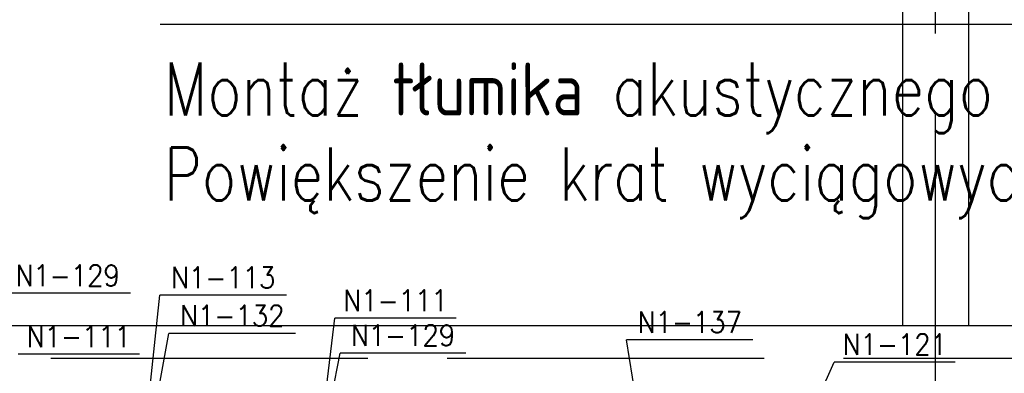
# Model space of a CAD drawing. Header units: millimetres. Extents: x -56303 to -45239, y -20463 to -4540.
# Tile 199 of 256: x -51969 to -51596, y -11583 to -11449. Entities that reach past the tile are written whole.
import ezdxf

# ---------------------------------------------------------------- set-up
doc = ezdxf.new("R2010")
doc.units = ezdxf.units.MM
doc.linetypes.add('ACAD_ISO02W100', pattern=[15, 12, -3])
for name, color, linetype in [('_HVAC_opis', 3, 'Continuous'), ('_HVAC_podkład', 8, 'Continuous'), ('FLUID-N1-80-NUM', 7, 'Continuous')]:
    doc.layers.add(name, color=color, linetype=linetype)
doc.styles.add('DACH_SZACHTY_20_05_2011_JM_xref_CAD$0$OPIS1', font='ROMANS.SHX', dxfattribs={"width": 0.9})
doc.styles.add('OPIS1', font='ROMANS.SHX', dxfattribs={"width": 0.9})
doc.dimstyles.new('wymiar', dxfattribs={"dimtxt": 8, "dimasz": 5, "dimexe": 0.1, "dimexo": 0.1, "dimgap": 1, "dimtad": 1, "dimdec": 0, "dimlfac": 10, "dimdsep": 46, "dimtxsty": 'OPIS1', "dimblk": 'OBLIQUE', "dimcen": 10, "dimclrd": 256, "dimclre": 256, "dimadec": 0, "dimazin": 0, "dimtfac": 1, "dimtdec": 0, "dimtmove": 0, "dimatfit": 3, "dimfxl": 1, "dimarcsym": 0})

# ---------------------------------------------------------------- blocks, each defined once
blk = doc.blocks.new('_Oblique')
at = {"color": 0, "linetype": 'ByBlock', "lineweight": -2}
blk.add_line((-0.5, -0.5), (0.5, 0.5), dxfattribs=at)

msp = doc.modelspace()

# ---------------------------------------------------------------- linework, layer by layer
at = {"layer": '_HVAC_opis'}
msp.add_line((-51915.81, -11450.98), (-51361.17, -11450.98), dxfattribs=at)
at = {"layer": '_HVAC_podkład', "linetype": 'ACAD_ISO02W100', "ltscale": 10}
for p, q in [((-51622.44, -14304.55), (-51622.44, -9928.09)), ((-49287.21, -11577.36), (-53857.52, -11577.36))]:
    msp.add_line(p, q, dxfattribs=at)
at = {"layer": '_HVAC_podkład'}
for p, q in [((-51634.94, -11362.86), (-51634.94, -11564.86)), ((-51609.94, -11362.86), (-51609.94, -11564.86))]:
    msp.add_line(p, q, dxfattribs=at)
msp.add_lwpolyline([(-53403.44, -10579.36), (-53403.44, -11564.86), (-50408.44, -11564.86)], dxfattribs=at)
at = {"layer": 'FLUID-N1-80-NUM', "color": 3}
for p, q in [((-51927.08, -11552.63), (-51974.63, -11552.63)), ((-51868.03, -11553.37), (-51915.92, -11553.37)), ((-51803.86, -11562.06), (-51849.69, -11562.06)), ((-51864.6, -11567.82), (-51912.49, -11567.82)), ((-51691.5, -11570.24), (-51739.38, -11570.24)), ((-51923.7, -11575.64), (-51969.53, -11575.64)), ((-51800.18, -11575.24), (-51847.72, -11575.24)), ((-51614.94, -11578.63), (-51660.77, -11578.63))]:
    msp.add_line(p, q, dxfattribs=at)

# ---------------------------------------------------------------- texts
at = {"layer": '_HVAC_opis', "style": 'DACH_SZACHTY_20_05_2011_JM_xref_CAD$0$OPIS1', "width": 0.8}
for s, p in [('Montaż tłumika akustycznego', (-51914.46, -11485.49)), ('Powiększenie krat wyciągowych', (-51914.46, -11517.65))]:
    msp.add_text(s, height=20, rotation=0.0002, dxfattribs=at).set_placement(p)
at = {"layer": 'FLUID-N1-80-NUM', "color": 6, "char_height": 8, "attachment_point": 5, "style": 'OPIS1'}
for s, insert in [('N1-129\\P ', (-51950.85, -11552.63)), ('N1-113\\P ', (-51891.98, -11553.37)), ('N1-111\\P ', (-51826.77, -11562.06)), ('N1-132\\P ', (-51888.55, -11567.82)), ('N1-137\\P ', (-51715.44, -11570.24)), ('N1-111\\P ', (-51946.62, -11575.64)), ('N1-129\\P ', (-51823.95, -11575.24)), ('N1-121\\P ', (-51637.86, -11578.63))]:
    msp.add_mtext(s, dxfattribs=dict(at, insert=insert))

# ---------------------------------------------------------------- leaders
at = {"layer": 'FLUID-N1-80-NUM', "color": 3}
for points in [[(-51922.44, -11614.86), (-51915.92, -11553.37)], [(-51857.44, -11624.86), (-51849.69, -11562.06)], [(-51922.44, -11622.36), (-51912.49, -11567.82)], [(-51730.94, -11622.36), (-51739.38, -11570.24)], [(-51857.44, -11624.86), (-51847.72, -11575.24)], [(-51680.44, -11622.36), (-51660.77, -11578.63)]]:
    msp.add_leader(points, dimstyle='wymiar', override={"dimscale": 0.1, "dimclrd": 3, "dimclre": 3}, dxfattribs=at)

doc.saveas('drawing.dxf')
